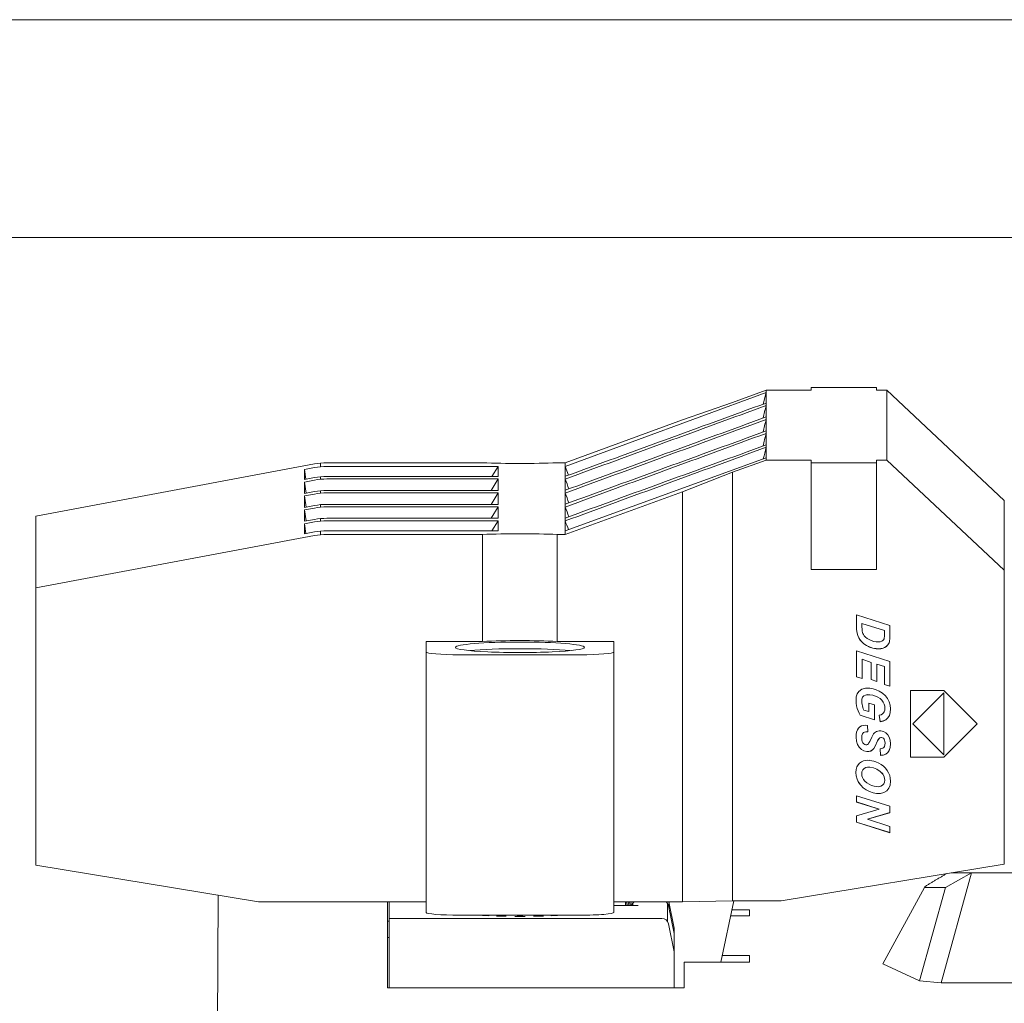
# Model space of a CAD drawing. Header units: millimetres. Extents: x 0 to 218, y 0 to 297.
# Tile 12 of 13: x 153 to 183, y 268 to 297. Entities that reach past the tile are written whole.
import ezdxf

# ---------------------------------------------------------------- set-up
doc = ezdxf.new("R2010")
doc.units = ezdxf.units.MM
doc.layers.add('1', color=7, linetype='Continuous', true_color=0xffffff)
doc.layers.add('125', color=7, linetype='Continuous', true_color=0xffffff)

msp = doc.modelspace()

# ---------------------------------------------------------------- linework, layer by layer
at = {"layer": '1', "color": 7, "linetype": 'Continuous', "lineweight": 18}
for p, q in [((179.066, 286.017), (177.116, 286.017)), ((177.116, 286.017), (177.116, 285.936)), ((179.066, 285.936), (179.066, 286.017)), ((175.777, 285.866), (169.777, 283.662)), ((175.777, 285.936), (174.777, 285.57)), ((175.691, 285.525), (175.777, 285.866)), ((177.116, 285.936), (175.777, 285.936)), ((175.777, 285.936), (175.777, 285.866)), ((175.777, 285.866), (175.777, 285.556)), ((179.377, 285.936), (179.066, 285.936)), ((182.877, 282.647), (179.377, 285.936)), ((179.377, 283.854), (179.377, 285.936)), ((174.777, 285.57), (173.277, 285.052)), ((175.777, 285.556), (175.777, 285.482)), ((175.777, 285.482), (175.777, 285.14)), ((175.777, 285.14), (175.777, 285.066)), ((173.277, 285.052), (169.777, 283.773)), ((175.777, 285.066), (175.777, 284.724)), ((175.777, 284.724), (175.777, 284.65)), ((175.777, 284.307), (175.777, 284.65)), ((175.777, 284.307), (175.777, 284.234)), ((175.777, 284.234), (175.777, 283.924)), ((175.777, 283.924), (169.777, 281.742)), ((175.777, 283.924), (175.777, 283.854)), ((162.293, 283.739), (153.977, 282.179)), ((161.994, 283.572), (162.293, 283.628)), ((167.311, 283.773), (162.663, 283.773)), ((162.663, 283.662), (167.777, 283.662)), ((167.59, 283.364), (167.777, 283.662)), ((167.777, 283.662), (167.777, 283.364)), ((169.777, 283.773), (169.542, 283.773)), ((169.777, 283.662), (169.777, 283.773)), ((169.877, 283.405), (169.777, 283.662)), ((169.777, 283.369), (169.777, 283.662)), ((174.777, 283.489), (175.777, 283.854)), ((175.777, 283.854), (177.116, 283.854)), ((177.116, 283.854), (177.116, 283.772)), ((177.116, 280.583), (177.116, 283.772)), ((177.116, 283.772), (179.066, 283.772)), ((179.066, 283.772), (179.066, 283.854)), ((179.066, 283.854), (179.377, 283.854)), ((179.066, 280.583), (179.066, 283.772)), ((179.377, 283.854), (182.877, 280.565)), ((162.04, 283.283), (161.994, 283.572)), ((161.994, 283.275), (161.994, 283.572)), ((162.293, 283.33), (161.994, 283.275)), ((167.777, 283.364), (162.663, 283.364)), ((169.777, 283.285), (169.777, 283.369)), ((173.277, 282.91), (174.777, 283.489)), ((174.777, 283.489), (174.777, 270.699)), ((161.994, 283.198), (162.293, 283.255)), ((162.046, 282.868), (161.994, 283.198)), ((161.994, 282.859), (161.994, 283.198)), ((167.777, 283.29), (162.663, 283.29)), ((167.566, 282.947), (167.777, 283.29)), ((167.777, 283.29), (167.777, 282.947)), ((169.777, 282.953), (169.777, 283.285)), ((162.293, 282.914), (161.994, 282.859)), ((161.994, 282.781), (162.293, 282.838)), ((162.046, 282.452), (161.994, 282.781)), ((161.994, 282.442), (161.994, 282.781)), ((167.777, 282.947), (162.663, 282.947)), ((167.777, 282.874), (162.663, 282.874)), ((167.566, 282.531), (167.777, 282.874)), ((167.777, 282.874), (167.777, 282.531)), ((169.777, 282.868), (169.777, 282.953)), ((169.777, 281.631), (173.277, 282.91)), ((169.777, 282.536), (169.777, 282.868)), ((173.277, 270.668), (173.277, 282.91)), ((162.293, 282.497), (161.994, 282.442)), ((167.777, 282.531), (162.663, 282.531)), ((167.777, 282.457), (162.663, 282.457)), ((167.566, 282.115), (167.777, 282.457)), ((167.777, 282.115), (167.777, 282.457)), ((169.777, 282.452), (169.777, 282.536)), ((169.777, 282.12), (169.777, 282.452)), ((182.877, 280.565), (182.877, 282.647)), ((153.977, 282.179), (153.977, 280.037)), ((161.994, 282.365), (162.293, 282.422)), ((162.046, 282.036), (161.994, 282.365)), ((161.994, 282.026), (161.994, 282.365)), ((162.293, 282.081), (161.994, 282.026)), ((161.994, 281.949), (162.293, 282.006)), ((162.039, 281.661), (161.994, 281.949)), ((161.994, 281.652), (161.994, 281.949)), ((167.777, 282.115), (162.663, 282.115)), ((162.663, 282.041), (167.777, 282.041)), ((167.593, 281.742), (167.777, 282.041)), ((167.777, 282.041), (167.777, 281.742)), ((169.777, 282.036), (169.777, 282.12)), ((169.777, 281.742), (169.777, 282.036)), ((153.977, 280.037), (162.293, 281.597)), ((162.293, 281.708), (161.994, 281.652)), ((167.777, 281.742), (162.663, 281.742)), ((162.663, 281.631), (167.311, 281.631)), ((167.311, 278.442), (167.311, 281.631)), ((169.542, 281.631), (169.777, 281.631)), ((169.542, 278.442), (169.542, 281.631)), ((169.777, 281.631), (169.777, 281.742)), ((179.066, 280.583), (177.116, 280.583)), ((182.877, 280.565), (182.877, 271.795)), ((153.977, 271.765), (153.977, 280.037)), ((179.472, 278.914), (178.476, 279.232)), ((178.476, 278.882), (178.476, 279.232)), ((178.636, 278.977), (178.636, 278.979)), ((179.308, 278.765), (178.636, 278.979)), ((178.636, 278.977), (178.636, 278.873)), ((178.636, 278.977), (179.308, 278.763)), ((179.472, 278.914), (179.472, 278.647)), ((178.478, 278.803), (178.476, 278.884)), ((178.478, 278.802), (178.476, 278.882)), ((178.478, 278.803), (178.478, 278.802)), ((178.483, 278.738), (178.478, 278.803)), ((178.483, 278.736), (178.478, 278.802)), ((178.483, 278.738), (178.483, 278.736)), ((178.491, 278.687), (178.483, 278.738)), ((178.491, 278.685), (178.483, 278.736)), ((178.491, 278.687), (178.491, 278.685)), ((178.512, 278.614), (178.491, 278.687)), ((178.491, 278.685), (178.512, 278.612)), ((178.512, 278.614), (178.512, 278.612)), ((178.541, 278.55), (178.512, 278.614)), ((178.636, 278.873), (178.638, 278.805)), ((178.638, 278.805), (178.643, 278.75)), ((178.643, 278.75), (178.65, 278.709)), ((178.662, 278.675), (178.65, 278.709)), ((178.68, 278.642), (178.662, 278.675)), ((178.702, 278.611), (178.68, 278.642)), ((179.306, 278.591), (179.308, 278.645)), ((179.308, 278.763), (179.308, 278.765)), ((179.308, 278.645), (179.308, 278.763)), ((179.472, 278.648), (179.472, 278.584)), ((179.472, 278.647), (179.472, 278.582)), ((165.627, 278.442), (165.627, 278.123)), ((165.627, 278.442), (167.311, 278.442)), ((169.542, 278.442), (171.227, 278.442)), ((171.227, 278.442), (171.227, 278.123)), ((178.512, 278.612), (178.541, 278.548)), ((178.541, 278.55), (178.541, 278.548)), ((178.575, 278.494), (178.541, 278.55)), ((178.541, 278.548), (178.575, 278.492)), ((178.575, 278.494), (178.575, 278.492)), ((178.63, 278.429), (178.575, 278.494)), ((178.575, 278.492), (178.63, 278.428)), ((178.63, 278.429), (178.63, 278.428)), ((178.696, 278.371), (178.63, 278.429)), ((178.63, 278.428), (178.696, 278.369)), ((178.696, 278.371), (178.696, 278.369)), ((178.773, 278.318), (178.696, 278.371)), ((178.696, 278.369), (178.773, 278.316)), ((178.743, 278.568), (178.702, 278.611)), ((178.792, 278.529), (178.743, 278.568)), ((178.849, 278.493), (178.792, 278.529)), ((178.914, 278.463), (178.849, 278.493)), ((178.986, 278.441), (178.914, 278.463)), ((179.065, 278.428), (178.986, 278.441)), ((179.065, 278.428), (179.13, 278.424)), ((179.13, 278.424), (179.183, 278.43)), ((179.225, 278.444), (179.183, 278.43)), ((179.256, 278.465), (179.225, 278.444)), ((179.28, 278.491), (179.256, 278.465)), ((179.296, 278.521), (179.28, 278.491)), ((179.296, 278.521), (179.302, 278.549)), ((179.302, 278.549), (179.306, 278.591)), ((179.412, 278.341), (179.39, 278.316)), ((179.39, 278.315), (179.412, 278.34)), ((179.429, 278.369), (179.412, 278.341)), ((179.412, 278.34), (179.429, 278.367)), ((179.412, 278.341), (179.412, 278.34)), ((179.444, 278.398), (179.429, 278.369)), ((179.429, 278.367), (179.444, 278.397)), ((179.429, 278.369), (179.429, 278.367)), ((179.455, 278.431), (179.444, 278.398)), ((179.444, 278.397), (179.455, 278.429)), ((179.444, 278.398), (179.444, 278.397)), ((179.463, 278.467), (179.455, 278.431)), ((179.463, 278.465), (179.455, 278.429)), ((179.455, 278.431), (179.455, 278.429)), ((179.469, 278.507), (179.463, 278.465)), ((179.469, 278.506), (179.463, 278.467)), ((179.463, 278.467), (179.463, 278.465)), ((179.471, 278.535), (179.469, 278.506)), ((179.471, 278.533), (179.469, 278.507)), ((179.472, 278.584), (179.471, 278.535)), ((179.472, 278.582), (179.471, 278.533)), ((179.471, 278.535), (179.471, 278.533)), ((179.472, 278.584), (179.472, 278.582)), ((165.627, 278.123), (165.627, 270.349)), ((166.627, 278.041), (170.227, 278.041)), ((171.227, 278.123), (171.227, 270.349)), ((178.476, 277.382), (178.476, 278.157)), ((179.472, 277.839), (178.476, 278.157)), ((178.773, 278.318), (178.773, 278.316)), ((178.861, 278.274), (178.773, 278.318)), ((178.773, 278.316), (178.861, 278.272)), ((178.861, 278.274), (178.861, 278.272)), ((178.956, 278.243), (178.861, 278.274)), ((178.861, 278.272), (178.956, 278.241)), ((178.956, 278.243), (178.956, 278.241)), ((179.059, 278.225), (178.956, 278.243)), ((178.956, 278.241), (179.059, 278.223)), ((179.059, 278.225), (179.059, 278.223)), ((179.108, 278.221), (179.059, 278.225)), ((179.108, 278.219), (179.059, 278.223)), ((179.108, 278.221), (179.108, 278.219)), ((179.153, 278.221), (179.108, 278.221)), ((179.153, 278.22), (179.108, 278.219)), ((179.197, 278.225), (179.153, 278.221)), ((179.197, 278.223), (179.153, 278.219)), ((179.237, 278.232), (179.197, 278.225)), ((179.237, 278.231), (179.197, 278.223)), ((179.197, 278.225), (179.197, 278.223)), ((179.274, 278.243), (179.237, 278.232)), ((179.237, 278.231), (179.274, 278.242)), ((179.237, 278.232), (179.237, 278.231)), ((179.308, 278.257), (179.274, 278.243)), ((179.274, 278.242), (179.308, 278.255)), ((179.274, 278.243), (179.274, 278.242)), ((179.338, 278.274), (179.308, 278.257)), ((179.308, 278.255), (179.338, 278.272)), ((179.308, 278.257), (179.308, 278.255)), ((179.366, 278.294), (179.338, 278.274)), ((179.338, 278.272), (179.366, 278.292)), ((179.338, 278.274), (179.338, 278.272)), ((179.39, 278.316), (179.366, 278.294)), ((179.366, 278.292), (179.39, 278.315)), ((179.366, 278.294), (179.366, 278.292)), ((179.39, 278.316), (179.39, 278.315)), ((178.643, 277.907), (178.643, 277.906)), ((178.913, 277.815), (178.643, 277.907)), ((178.643, 277.906), (178.913, 277.813)), ((178.643, 277.906), (178.643, 277.328)), ((178.913, 277.815), (178.913, 277.813)), ((178.913, 277.299), (178.913, 277.813)), ((179.08, 277.76), (179.08, 277.762)), ((179.306, 277.689), (179.08, 277.762)), ((179.08, 277.76), (179.306, 277.688)), ((179.08, 277.76), (179.08, 277.246)), ((179.472, 277.839), (179.472, 277.103)), ((179.306, 277.689), (179.306, 277.688)), ((179.306, 277.156), (179.306, 277.688)), ((178.643, 277.33), (178.476, 277.383)), ((178.476, 277.382), (178.643, 277.328)), ((179.08, 277.248), (178.913, 277.301)), ((178.913, 277.299), (179.08, 277.246)), ((179.472, 277.105), (179.306, 277.158)), ((179.306, 277.156), (179.472, 277.103)), ((178.496, 276.878), (178.468, 276.787)), ((178.543, 276.948), (178.496, 276.878)), ((178.63, 277.013), (178.543, 276.948)), ((178.74, 277.045), (178.63, 277.013)), ((178.8, 276.851), (178.738, 276.839)), ((178.74, 277.045), (178.874, 277.045)), ((178.876, 276.849), (178.8, 276.851)), ((178.969, 277.028), (178.874, 277.045)), ((179.062, 276.999), (178.969, 277.028)), ((179.152, 276.957), (179.062, 276.999)), ((179.251, 276.893), (179.152, 276.957)), ((179.334, 276.818), (179.251, 276.893)), ((180.086, 276.973), (181.083, 276.973)), ((180.086, 274.987), (180.086, 276.973)), ((181.083, 276.908), (180.157, 275.982)), ((180.157, 275.98), (181.083, 276.906)), ((182.079, 275.981), (181.083, 276.973)), ((181.083, 276.906), (181.083, 276.908)), ((181.083, 275.058), (181.083, 276.906)), ((178.459, 276.675), (178.468, 276.787)), ((178.463, 276.597), (178.459, 276.675)), ((178.463, 276.596), (178.459, 276.675)), ((178.463, 276.597), (178.463, 276.596)), ((178.475, 276.518), (178.463, 276.597)), ((178.463, 276.596), (178.475, 276.517)), ((178.637, 276.719), (178.63, 276.652)), ((178.632, 276.61), (178.63, 276.654)), ((178.637, 276.717), (178.631, 276.654)), ((178.632, 276.61), (178.639, 276.561)), ((178.657, 276.772), (178.637, 276.719)), ((178.637, 276.717), (178.657, 276.771)), ((178.637, 276.719), (178.637, 276.717)), ((178.649, 276.514), (178.639, 276.561)), ((178.69, 276.812), (178.657, 276.772)), ((178.657, 276.771), (178.69, 276.811)), ((178.657, 276.772), (178.657, 276.771)), ((178.738, 276.839), (178.69, 276.812)), ((178.69, 276.811), (178.738, 276.837)), ((178.69, 276.812), (178.69, 276.811)), ((178.738, 276.837), (178.797, 276.849)), ((178.738, 276.839), (178.738, 276.837)), ((178.874, 276.847), (178.797, 276.849)), ((178.842, 276.343), (178.842, 276.596)), ((179.008, 276.543), (178.842, 276.596)), ((178.874, 276.847), (178.959, 276.833)), ((178.959, 276.834), (178.876, 276.849)), ((179.038, 276.81), (178.959, 276.834)), ((178.959, 276.834), (178.959, 276.833)), ((178.959, 276.833), (179.038, 276.808)), ((179.112, 276.776), (179.038, 276.81)), ((179.038, 276.808), (179.038, 276.81)), ((179.038, 276.808), (179.112, 276.774)), ((179.178, 276.733), (179.112, 276.776)), ((179.112, 276.776), (179.112, 276.774)), ((179.112, 276.774), (179.178, 276.732)), ((179.178, 276.733), (179.178, 276.732)), ((179.231, 276.684), (179.178, 276.733)), ((179.178, 276.732), (179.231, 276.683)), ((179.231, 276.684), (179.231, 276.683)), ((179.272, 276.629), (179.231, 276.684)), ((179.231, 276.683), (179.272, 276.627)), ((179.272, 276.629), (179.272, 276.627)), ((179.301, 276.569), (179.272, 276.629)), ((179.272, 276.627), (179.301, 276.567)), ((179.301, 276.569), (179.301, 276.567)), ((179.318, 276.506), (179.301, 276.569)), ((179.301, 276.567), (179.318, 276.505)), ((179.401, 276.733), (179.334, 276.818)), ((179.45, 276.637), (179.401, 276.733)), ((179.479, 276.534), (179.45, 276.637)), ((178.475, 276.518), (178.475, 276.517)), ((178.494, 276.44), (178.475, 276.518)), ((178.475, 276.517), (178.494, 276.438)), ((178.494, 276.44), (178.494, 276.438)), ((178.52, 276.365), (178.494, 276.44)), ((178.494, 276.438), (178.52, 276.363)), ((178.52, 276.365), (178.52, 276.363)), ((178.548, 276.297), (178.52, 276.365)), ((178.52, 276.363), (178.548, 276.296)), ((178.548, 276.297), (178.548, 276.296)), ((178.581, 276.237), (178.548, 276.297)), ((178.548, 276.296), (178.581, 276.236)), ((178.662, 276.468), (178.649, 276.514)), ((178.677, 276.427), (178.662, 276.468)), ((178.694, 276.39), (178.677, 276.427)), ((178.842, 276.343), (178.694, 276.39)), ((179.008, 276.543), (179.008, 276.099)), ((179.248, 276.274), (179.205, 276.252)), ((179.281, 276.304), (179.248, 276.274)), ((179.304, 276.342), (179.281, 276.304)), ((179.319, 276.387), (179.304, 276.342)), ((179.318, 276.506), (179.318, 276.505)), ((179.323, 276.441), (179.318, 276.506)), ((179.323, 276.44), (179.318, 276.505)), ((179.319, 276.387), (179.323, 276.44)), ((179.323, 276.441), (179.323, 276.44)), ((179.48, 276.319), (179.454, 276.23)), ((179.454, 276.228), (179.48, 276.317)), ((179.479, 276.534), (179.489, 276.423)), ((179.489, 276.424), (179.48, 276.319)), ((179.489, 276.423), (179.48, 276.317)), ((179.48, 276.319), (179.48, 276.317)), ((178.581, 276.237), (178.581, 276.236)), ((179.008, 276.1), (178.581, 276.237)), ((178.581, 276.236), (179.008, 276.099)), ((179.205, 276.252), (179.154, 276.237)), ((179.175, 276.046), (179.154, 276.237)), ((179.154, 276.237), (179.175, 276.044)), ((179.27, 276.066), (179.175, 276.046)), ((179.175, 276.044), (179.27, 276.064)), ((179.175, 276.046), (179.175, 276.044)), ((179.347, 276.103), (179.27, 276.066)), ((179.27, 276.064), (179.347, 276.102)), ((179.27, 276.066), (179.27, 276.064)), ((179.409, 276.158), (179.347, 276.103)), ((179.347, 276.102), (179.409, 276.156)), ((179.347, 276.103), (179.347, 276.102)), ((179.454, 276.23), (179.409, 276.158)), ((179.409, 276.156), (179.454, 276.228)), ((179.409, 276.158), (179.409, 276.156)), ((179.454, 276.23), (179.454, 276.228)), ((180.157, 275.98), (180.157, 275.982)), ((181.083, 275.058), (180.157, 275.98)), ((182.078, 275.982), (181.083, 274.989)), ((181.083, 274.987), (182.079, 275.981)), ((178.478, 275.733), (178.464, 275.661)), ((178.502, 275.797), (178.478, 275.733)), ((178.535, 275.849), (178.502, 275.797)), ((178.575, 275.889), (178.535, 275.849)), ((178.622, 275.916), (178.575, 275.889)), ((178.676, 275.931), (178.622, 275.916)), ((178.654, 275.685), (178.636, 275.632)), ((178.636, 275.63), (178.654, 275.684)), ((178.683, 275.72), (178.654, 275.685)), ((178.654, 275.684), (178.683, 275.719)), ((178.654, 275.685), (178.654, 275.684)), ((178.676, 275.931), (178.735, 275.936)), ((178.712, 275.733), (178.683, 275.72)), ((178.683, 275.719), (178.712, 275.731)), ((178.683, 275.72), (178.683, 275.719)), ((178.754, 275.739), (178.712, 275.733)), ((178.752, 275.737), (178.712, 275.731)), ((178.712, 275.733), (178.712, 275.731)), ((178.735, 275.936), (178.799, 275.932)), ((178.809, 275.736), (178.752, 275.737)), ((178.809, 275.738), (178.754, 275.739)), ((178.809, 275.737), (178.799, 275.932)), ((178.985, 275.677), (178.96, 275.637)), ((179.009, 275.707), (178.985, 275.677)), ((179.038, 275.732), (179.009, 275.707)), ((179.072, 275.751), (179.038, 275.732)), ((179.11, 275.763), (179.072, 275.751)), ((179.11, 275.763), (179.149, 275.769)), ((179.149, 275.769), (179.196, 275.767)), ((179.277, 275.748), (179.196, 275.768)), ((179.346, 275.71), (179.277, 275.748)), ((179.406, 275.653), (179.346, 275.71)), ((178.459, 275.58), (178.464, 275.661)), ((178.469, 275.465), (178.459, 275.581)), ((178.459, 275.58), (178.469, 275.464)), ((178.469, 275.465), (178.469, 275.464)), ((178.501, 275.365), (178.469, 275.465)), ((178.469, 275.464), (178.501, 275.364)), ((178.636, 275.632), (178.63, 275.561)), ((178.636, 275.63), (178.63, 275.559)), ((178.63, 275.561), (178.63, 275.559)), ((178.63, 275.559), (178.634, 275.498)), ((178.646, 275.448), (178.634, 275.498)), ((178.636, 275.632), (178.636, 275.63)), ((178.666, 275.41), (178.646, 275.448)), ((178.692, 275.383), (178.666, 275.41)), ((178.721, 275.364), (178.692, 275.383)), ((178.828, 275.384), (178.806, 275.366)), ((178.846, 275.409), (178.828, 275.384)), ((178.87, 275.454), (178.846, 275.409)), ((178.932, 275.584), (178.87, 275.454)), ((178.96, 275.637), (178.932, 275.584)), ((179.103, 275.471), (179.026, 275.312)), ((179.026, 275.311), (179.103, 275.469)), ((179.129, 275.517), (179.103, 275.471)), ((179.103, 275.469), (179.129, 275.515)), ((179.103, 275.471), (179.103, 275.469)), ((179.151, 275.546), (179.129, 275.517)), ((179.129, 275.515), (179.151, 275.544)), ((179.129, 275.517), (179.129, 275.515)), ((179.171, 275.562), (179.151, 275.546)), ((179.151, 275.544), (179.171, 275.56)), ((179.151, 275.546), (179.151, 275.544)), ((179.171, 275.562), (179.195, 275.57)), ((179.195, 275.569), (179.171, 275.56)), ((179.171, 275.562), (179.171, 275.56)), ((179.195, 275.57), (179.222, 275.571)), ((179.222, 275.569), (179.195, 275.569)), ((179.222, 275.571), (179.25, 275.564)), ((179.25, 275.562), (179.222, 275.569)), ((179.25, 275.564), (179.25, 275.562)), ((179.275, 275.549), (179.25, 275.564)), ((179.25, 275.562), (179.275, 275.547)), ((179.275, 275.549), (179.275, 275.547)), ((179.297, 275.526), (179.275, 275.549)), ((179.275, 275.547), (179.297, 275.525)), ((179.297, 275.526), (179.297, 275.525)), ((179.314, 275.495), (179.297, 275.526)), ((179.297, 275.525), (179.314, 275.493)), ((179.314, 275.495), (179.314, 275.493)), ((179.314, 275.495), (179.324, 275.454)), ((179.324, 275.452), (179.314, 275.493)), ((179.323, 275.348), (179.327, 275.401)), ((179.324, 275.454), (179.324, 275.452)), ((179.324, 275.454), (179.327, 275.402)), ((179.327, 275.401), (179.324, 275.452)), ((179.327, 275.402), (179.327, 275.401)), ((179.452, 275.579), (179.406, 275.653)), ((179.48, 275.488), (179.452, 275.579)), ((179.48, 275.488), (179.489, 275.381)), ((179.48, 275.276), (179.489, 275.382)), ((179.489, 275.381), (179.48, 275.274)), ((178.501, 275.365), (178.501, 275.364)), ((178.553, 275.281), (178.501, 275.365)), ((178.501, 275.364), (178.553, 275.28)), ((178.553, 275.281), (178.553, 275.28)), ((178.619, 275.216), (178.553, 275.281)), ((178.553, 275.28), (178.619, 275.214)), ((178.619, 275.216), (178.619, 275.214)), ((178.694, 275.173), (178.619, 275.216)), ((178.619, 275.214), (178.694, 275.171)), ((178.694, 275.173), (178.694, 275.171)), ((178.778, 275.152), (178.694, 275.173)), ((178.694, 275.171), (178.778, 275.151)), ((178.721, 275.364), (178.752, 275.356)), ((178.752, 275.356), (178.781, 275.357)), ((178.778, 275.152), (178.845, 275.153)), ((178.778, 275.152), (178.778, 275.151)), ((178.845, 275.151), (178.778, 275.151)), ((178.806, 275.366), (178.781, 275.357)), ((178.903, 275.169), (178.845, 275.153)), ((178.845, 275.153), (178.845, 275.151)), ((178.952, 275.203), (178.903, 275.169)), ((178.903, 275.168), (178.952, 275.201)), ((178.903, 275.169), (178.903, 275.168)), ((178.986, 275.244), (178.952, 275.203)), ((178.952, 275.201), (178.986, 275.242)), ((178.952, 275.203), (178.952, 275.201)), ((179.026, 275.312), (178.986, 275.244)), ((178.986, 275.242), (179.026, 275.311)), ((178.986, 275.244), (178.986, 275.242)), ((179.026, 275.312), (179.026, 275.311)), ((179.179, 275.235), (179.223, 275.24)), ((179.179, 275.235), (179.188, 275.04)), ((179.188, 275.039), (179.179, 275.235)), ((179.26, 275.253), (179.223, 275.24)), ((179.289, 275.275), (179.26, 275.253)), ((179.31, 275.307), (179.289, 275.275)), ((179.323, 275.348), (179.31, 275.307)), ((179.407, 275.121), (179.346, 275.074)), ((179.346, 275.072), (179.407, 275.12)), ((179.453, 275.189), (179.407, 275.121)), ((179.407, 275.12), (179.453, 275.187)), ((179.407, 275.121), (179.407, 275.12)), ((179.48, 275.276), (179.453, 275.189)), ((179.453, 275.187), (179.48, 275.274)), ((179.453, 275.189), (179.453, 275.187)), ((179.48, 275.276), (179.48, 275.274)), ((178.567, 274.806), (178.522, 274.755)), ((178.619, 274.845), (178.567, 274.806)), ((178.678, 274.871), (178.619, 274.845)), ((178.741, 274.886), (178.678, 274.871)), ((178.741, 274.886), (178.8, 274.891)), ((178.8, 274.892), (178.864, 274.889)), ((178.864, 274.89), (178.927, 274.879)), ((178.989, 274.864), (178.927, 274.879)), ((179.053, 274.842), (178.989, 274.864)), ((179.137, 274.806), (179.053, 274.842)), ((179.212, 274.762), (179.137, 274.806)), ((179.188, 275.04), (179.273, 275.047)), ((179.273, 275.045), (179.188, 275.039)), ((179.188, 275.04), (179.188, 275.039)), ((179.346, 275.074), (179.273, 275.047)), ((179.273, 275.045), (179.346, 275.072)), ((179.273, 275.047), (179.273, 275.045)), ((179.346, 275.074), (179.346, 275.072)), ((181.083, 274.989), (180.086, 274.989)), ((181.083, 274.987), (180.086, 274.987)), ((181.083, 274.989), (181.083, 274.987)), ((178.458, 274.529), (178.465, 274.615)), ((178.467, 274.426), (178.458, 274.529)), ((178.467, 274.425), (178.458, 274.529)), ((178.486, 274.691), (178.465, 274.615)), ((178.522, 274.755), (178.486, 274.691)), ((178.63, 274.489), (178.637, 274.551)), ((178.637, 274.55), (178.63, 274.487)), ((178.66, 274.603), (178.637, 274.551)), ((178.637, 274.55), (178.66, 274.602)), ((178.637, 274.55), (178.637, 274.551)), ((178.699, 274.645), (178.66, 274.603)), ((178.66, 274.602), (178.699, 274.643)), ((178.66, 274.602), (178.66, 274.603)), ((178.749, 274.674), (178.699, 274.645)), ((178.699, 274.643), (178.749, 274.673)), ((178.699, 274.643), (178.699, 274.645)), ((178.806, 274.689), (178.749, 274.674)), ((178.749, 274.673), (178.806, 274.687)), ((178.749, 274.673), (178.749, 274.674)), ((178.806, 274.689), (178.871, 274.688)), ((178.806, 274.689), (178.806, 274.687)), ((178.871, 274.687), (178.806, 274.687)), ((178.979, 274.666), (178.871, 274.688)), ((178.871, 274.687), (178.871, 274.688)), ((178.871, 274.687), (178.979, 274.664)), ((179.082, 274.623), (178.979, 274.666)), ((178.979, 274.664), (178.979, 274.666)), ((178.979, 274.664), (179.082, 274.622)), ((179.082, 274.623), (179.082, 274.622)), ((179.178, 274.561), (179.082, 274.623)), ((179.082, 274.622), (179.178, 274.559)), ((179.178, 274.559), (179.178, 274.561)), ((179.256, 274.483), (179.178, 274.561)), ((179.178, 274.559), (179.256, 274.481)), ((179.281, 274.711), (179.212, 274.762)), ((179.34, 274.653), (179.281, 274.711)), ((179.391, 274.588), (179.34, 274.653)), ((179.433, 274.516), (179.391, 274.588)), ((179.464, 274.437), (179.433, 274.516)), ((178.467, 274.426), (178.467, 274.425)), ((178.494, 274.328), (178.467, 274.426)), ((178.467, 274.425), (178.494, 274.326)), ((178.494, 274.328), (178.494, 274.326)), ((178.538, 274.235), (178.494, 274.328)), ((178.494, 274.326), (178.538, 274.233)), ((178.538, 274.235), (178.538, 274.233)), ((178.598, 274.15), (178.538, 274.235)), ((178.538, 274.233), (178.598, 274.148)), ((178.63, 274.487), (178.63, 274.489)), ((178.63, 274.487), (178.636, 274.432)), ((178.654, 274.377), (178.636, 274.432)), ((178.684, 274.322), (178.654, 274.377)), ((178.727, 274.27), (178.684, 274.322)), ((178.782, 274.222), (178.727, 274.27)), ((178.85, 274.178), (178.782, 274.222)), ((179.256, 274.481), (179.256, 274.483)), ((179.303, 274.397), (179.256, 274.483)), ((179.256, 274.481), (179.303, 274.395)), ((179.311, 274.239), (179.288, 274.188)), ((179.303, 274.395), (179.303, 274.397)), ((179.318, 274.302), (179.303, 274.397)), ((179.303, 274.395), (179.318, 274.3)), ((179.311, 274.239), (179.318, 274.3)), ((179.318, 274.3), (179.318, 274.302)), ((179.483, 274.354), (179.464, 274.437)), ((179.489, 274.266), (179.476, 274.153)), ((179.476, 274.151), (179.489, 274.264)), ((179.483, 274.354), (179.489, 274.264)), ((178.598, 274.15), (178.598, 274.148)), ((178.674, 274.074), (178.598, 274.15)), ((178.598, 274.148), (178.674, 274.073)), ((178.674, 274.074), (178.674, 274.073)), ((178.765, 274.009), (178.674, 274.074)), ((178.674, 274.073), (178.765, 274.008)), ((178.765, 274.009), (178.765, 274.008)), ((178.864, 273.957), (178.765, 274.009)), ((178.765, 274.008), (178.864, 273.956)), ((178.924, 274.142), (178.85, 274.178)), ((178.864, 273.957), (178.864, 273.956)), ((178.966, 273.921), (178.864, 273.957)), ((178.864, 273.956), (178.966, 273.92)), ((178.996, 274.118), (178.924, 274.142)), ((178.966, 273.921), (178.966, 273.92)), ((179.07, 273.902), (178.966, 273.921)), ((178.966, 273.92), (179.071, 273.9)), ((179.067, 274.104), (178.996, 274.118)), ((179.067, 274.104), (179.139, 274.103)), ((179.201, 274.117), (179.139, 274.103)), ((179.29, 273.928), (179.188, 273.901)), ((179.189, 273.9), (179.29, 273.926)), ((179.251, 274.147), (179.201, 274.117)), ((179.288, 274.188), (179.251, 274.147)), ((179.374, 273.981), (179.29, 273.928)), ((179.29, 273.926), (179.374, 273.98)), ((179.29, 273.928), (179.29, 273.926)), ((179.438, 274.058), (179.374, 273.981)), ((179.374, 273.98), (179.438, 274.056)), ((179.374, 273.981), (179.374, 273.98)), ((179.476, 274.153), (179.438, 274.058)), ((179.438, 274.056), (179.476, 274.151)), ((179.438, 274.058), (179.438, 274.056)), ((179.476, 274.153), (179.476, 274.151)), ((179.472, 273.518), (178.476, 273.835)), ((178.476, 273.645), (178.476, 273.835)), ((179.145, 273.433), (178.476, 273.647)), ((178.476, 273.645), (179.145, 273.431)), ((179.188, 273.901), (179.07, 273.902)), ((179.189, 273.899), (179.071, 273.9)), ((179.145, 273.431), (178.476, 273.237)), ((179.472, 273.328), (178.806, 273.133)), ((178.806, 273.132), (179.472, 273.327)), ((179.145, 273.433), (179.145, 273.431)), ((179.472, 273.518), (179.472, 273.327)), ((178.476, 273.047), (178.476, 273.237)), ((179.472, 272.731), (178.476, 273.048)), ((178.476, 273.047), (179.472, 272.729)), ((178.806, 273.133), (178.806, 273.132)), ((179.472, 272.919), (178.806, 273.132)), ((179.472, 272.919), (179.472, 272.729)), ((160.627, 270.668), (153.977, 271.765)), ((182.877, 271.795), (176.227, 270.699)), ((181.908, 271.531), (180.996, 268.245)), ((181.908, 271.531), (181.128, 271.093)), ((181.298, 271.535), (181.913, 271.535)), ((181.913, 271.535), (181.908, 271.531)), ((181.913, 271.535), (192.728, 271.535)), ((180.5, 271.093), (179.262, 268.815)), ((180.354, 268.307), (181.128, 271.093)), ((181.128, 271.093), (180.5, 271.093)), ((159.392, 265.194), (159.422, 270.867)), ((173.277, 270.668), (174.777, 270.699)), ((174.814, 270.699), (174.423, 268.865)), ((176.227, 270.699), (174.777, 270.699)), ((165.627, 270.668), (160.627, 270.668)), ((164.477, 268.101), (164.477, 270.668)), ((164.527, 270.17), (164.527, 270.668)), ((173.277, 270.668), (171.227, 270.668)), ((171.956, 270.554), (171.227, 270.554)), ((171.581, 270.554), (171.582, 270.668)), ((171.588, 270.554), (171.588, 270.668)), ((171.589, 270.554), (171.613, 270.668)), ((171.664, 270.668), (171.64, 270.554)), ((171.675, 270.554), (171.699, 270.668)), ((171.749, 270.668), (171.725, 270.554)), ((172.861, 270.545), (173.028, 269.716)), ((172.872, 270.668), (173.028, 269.88)), ((172.877, 270.467), (172.877, 270.668)), ((174.755, 270.424), (175.275, 270.424)), ((175.275, 270.424), (175.275, 270.244)), ((164.527, 270.17), (164.527, 268.101)), ((172.665, 270.17), (164.527, 270.17)), ((170.227, 270.267), (166.627, 270.267)), ((167.248, 270.267), (167.247, 270.267)), ((167.466, 270.253), (167.466, 270.267)), ((167.498, 270.252), (167.505, 270.267)), ((167.908, 270.254), (167.725, 270.242)), ((167.908, 270.237), (167.908, 270.254)), ((167.956, 270.253), (167.956, 270.236)), ((168.02, 270.235), (167.956, 270.253)), ((168.402, 270.247), (168.272, 270.231)), ((168.402, 270.231), (168.402, 270.247)), ((168.452, 270.247), (168.452, 270.231)), ((168.582, 270.231), (168.452, 270.247)), ((168.897, 270.253), (168.833, 270.235)), ((168.897, 270.236), (168.897, 270.253)), ((168.945, 270.254), (168.945, 270.237)), ((169.128, 270.242), (168.945, 270.254)), ((169.348, 270.267), (169.355, 270.252)), ((169.387, 270.267), (169.387, 270.253)), ((169.606, 270.267), (169.605, 270.267)), ((175.275, 270.244), (174.717, 270.244)), ((164.527, 270.089), (164.477, 270.089)), ((172.861, 270.01), (173.028, 269.175)), ((173.028, 269.88), (172.995, 269.88)), ((173.027, 269.726), (173.027, 269.88)), ((164.477, 269.6), (164.527, 269.6)), ((173.027, 268.101), (173.027, 269.175)), ((174.465, 269.06), (175.275, 269.06)), ((175.275, 269.06), (175.275, 268.865)), ((175.275, 268.865), (173.327, 268.865)), ((173.327, 268.865), (173.327, 268.101)), ((179.262, 268.815), (180.354, 268.307)), ((173.327, 268.101), (164.477, 268.101)), ((180.996, 268.245), (180.354, 268.307)), ((187.677, 268.245), (180.996, 268.245))]:
    msp.add_line(p, q, dxfattribs=at)
at = {"layer": '1', "color": 92, "linetype": 'Continuous', "lineweight": 13}
for p, q in [((162.477, 283.654), (162.477, 283.765)), ((162.477, 283.281), (162.477, 283.355)), ((162.477, 282.865), (162.477, 282.939)), ((162.477, 282.448), (162.477, 282.523)), ((162.477, 282.032), (162.477, 282.106)), ((162.477, 281.734), (162.477, 281.623)), ((159.392, 265.21), (159.422, 270.867)), ((171.793, 270.621), (171.793, 270.554)), ((172.829, 270.62), (172.829, 270.085))]:
    msp.add_line(p, q, dxfattribs=at)
at = {"layer": '1', "color": 7, "linetype": 'Continuous', "lineweight": 18}
for centre, major_axis, ratio, start_param, end_param in [((162.663, 281.78), (2, 0), 0.996637, 1.570796, 1.756864), ((162.663, 281.659), (0, 2.003), 0.998449, 0, 0.18607), ((168.427, 283.951), (-2.44, 0), 0.081939, 1.095909, 2.045684), ((162.663, 281.408), (-2, 0), 0.977616, 4.712389, 4.898447), ((162.663, 281.258), (0, 2.031), 0.984583, 0, 0.186058), ((162.663, 280.992), (-2, 0), 0.977616, 4.712389, 4.898447), ((162.663, 280.842), (0, -2.031), 0.984583, 3.141593, 3.327651), ((162.663, 280.576), (-2, 0), 0.977616, 4.712389, 4.898447), ((162.663, 280.426), (0, 2.031), 0.984583, 0, 0.186058), ((162.663, 280.16), (-2, 0), 0.977616, 4.712389, 4.898447), ((162.663, 280.01), (0, 2.031), 0.984583, 0, 0.186058), ((162.663, 279.759), (-2, 0), 0.991721, 4.712389, 4.898458), ((162.663, 279.638), (-2, 0), 0.996637, 4.712389, 4.898456), ((168.427, 281.454), (-2.44, 0), 0.081939, 4.237502, 5.187276), ((168.427, 278.264), (-1.925, 0), 0.081939, 3.141593, 6.283185), ((168.427, 278.264), (2.44, 0), 0.081939, 1.095909, 2.045684), ((166.627, 278.123), (1, 0), 0.081939, 3.141593, 4.712389), ((168.427, 278.264), (-1.925, 0), 0.081939, 0, 3.141593), ((168.427, 278.065), (1.925, 0), 0.081939, 1.570796, 2.457634), ((168.427, 278.065), (1.925, 0), 0.081939, 0.683959, 1.570796), ((170.227, 278.123), (1, 0), 0.081939, 4.712389, 6.283185), ((171.956, 270.507), (-0.2, 0), 0.988444, 5.325494, 6.080451), ((172.665, 270.507), (-0.2, 0), 0.988444, 3.338988, 4.099275), ((166.627, 270.349), (-1, 0), 0.081939, 0, 1.570796), ((168.427, 270.378), (-1.8, 0), 0.081939, 0.85626, 1.028696), ((168.427, 270.378), (-1.8, 0), 0.081939, 1.170419, 1.342855), ((168.427, 270.378), (-1.6, 0), 0.081939, 1.241011, 1.272263), ((168.427, 270.378), (-1.8, 0), 0.081939, 1.484578, 1.657014), ((168.427, 270.378), (1.6, 0), 0.081939, 4.696763, 4.712389), ((168.427, 270.378), (1.6, 0), 0.081939, 4.712389, 4.728015), ((168.427, 270.378), (-1.8, 0), 0.081939, 1.798738, 1.971173), ((168.427, 270.378), (1.6, 0), 0.081939, 5.010923, 5.042174), ((168.427, 270.378), (-1.8, 0), 0.081939, 2.112897, 2.285333), ((170.227, 270.349), (-1, 0), 0.081939, 1.570796, 3.141593), ((172.665, 269.971), (-0.2, 0), 0.996637, 3.338988, 4.712389)]:
    msp.add_ellipse(centre, major_axis=major_axis, ratio=ratio, start_param=start_param, end_param=end_param, dxfattribs=at)
for points in [[(175.777, 285.556), (174.776, 285.191), (173.776, 284.826), (171.776, 284.097), (170.776, 283.733), (169.777, 283.369)], [(169.777, 283.285), (170.776, 283.651), (171.776, 284.018), (173.776, 284.751), (174.776, 285.117), (175.777, 285.482)], [(175.777, 285.14), (174.776, 284.775), (173.776, 284.41), (171.776, 283.681), (170.776, 283.316), (169.777, 282.953)], [(169.777, 282.868), (170.776, 283.235), (171.776, 283.602), (173.776, 284.334), (174.776, 284.7), (175.777, 285.066)], [(175.777, 284.724), (174.776, 284.359), (173.776, 283.994), (171.776, 283.264), (170.776, 282.9), (169.777, 282.536)], [(169.777, 282.452), (170.776, 282.819), (171.776, 283.186), (173.776, 283.918), (174.776, 284.284), (175.777, 284.65)], [(175.777, 284.307), (174.776, 283.942), (173.776, 283.577), (171.776, 282.848), (170.776, 282.484), (169.777, 282.12)], [(169.777, 282.036), (170.776, 282.403), (171.776, 282.769), (173.776, 283.502), (174.776, 283.868), (175.777, 284.234)]]:
    msp.add_open_spline(points, degree=3, knots=[0, 0, 0, 0, 0.5, 0.5, 1, 1, 1, 1], dxfattribs=at)
for points, degree in [([(175.682, 285.105), (175.714, 285.231), (175.745, 285.357), (175.777, 285.482)], 3), ([(175.682, 284.689), (175.714, 284.815), (175.745, 284.94), (175.777, 285.066)], 3), ([(175.682, 284.273), (175.714, 284.399), (175.745, 284.524), (175.777, 284.65)], 3), ([(175.691, 283.893), (175.72, 284.007), (175.748, 284.12), (175.777, 284.234)], 3), ([(169.89, 282.994), (169.852, 283.091), (169.814, 283.188), (169.777, 283.285)], 3), ([(169.89, 282.578), (169.852, 282.675), (169.814, 282.771), (169.777, 282.868)], 3), ([(169.89, 282.161), (169.852, 282.258), (169.814, 282.355), (169.777, 282.452)], 3), ([(169.877, 281.779), (169.844, 281.864), (169.81, 281.95), (169.777, 282.036)], 3), ([(179.469, 278.506), (179.469, 278.505), (179.469, 278.507)], 2), ([(179.153, 278.221), (179.153, 278.219)], 1), ([(178.8, 276.851), (178.8, 276.85), (178.797, 276.849)], 2), ([(178.63, 276.652), (178.63, 276.651), (178.631, 276.654)], 2), ([(178.876, 276.849), (178.876, 276.848), (178.874, 276.847)], 2), ([(178.754, 275.739), (178.754, 275.738), (178.752, 275.737)], 2), ([(179.195, 275.57), (179.195, 275.569)], 1), ([(179.222, 275.571), (179.222, 275.569)], 1), ([(178.845, 275.151), (178.864, 275.157), (178.883, 275.162), (178.903, 275.168)], 3), ([(179.07, 273.902), (179.071, 273.9)], 1), ([(179.188, 273.901), (179.189, 273.9)], 1), ([(181.17, 271.514), (180.518, 271.126)], 1), ([(180.5, 271.093), (180.506, 271.104), (180.512, 271.115), (180.518, 271.126)], 3), ([(173.027, 269.716), (173.027, 269.175)], 1)]:
    msp.add_open_spline(points, degree=degree, dxfattribs=at)
at = {"layer": '125', "color": 3, "linetype": 'Continuous', "lineweight": 13}
msp.add_line((0, 297), (210, 297), dxfattribs=at)
at = {"layer": '125', "color": 7, "linetype": 'Continuous', "lineweight": 18}
msp.add_line((22.881, 290.495), (202.881, 290.495), dxfattribs=at)

doc.saveas('drawing.dxf')
